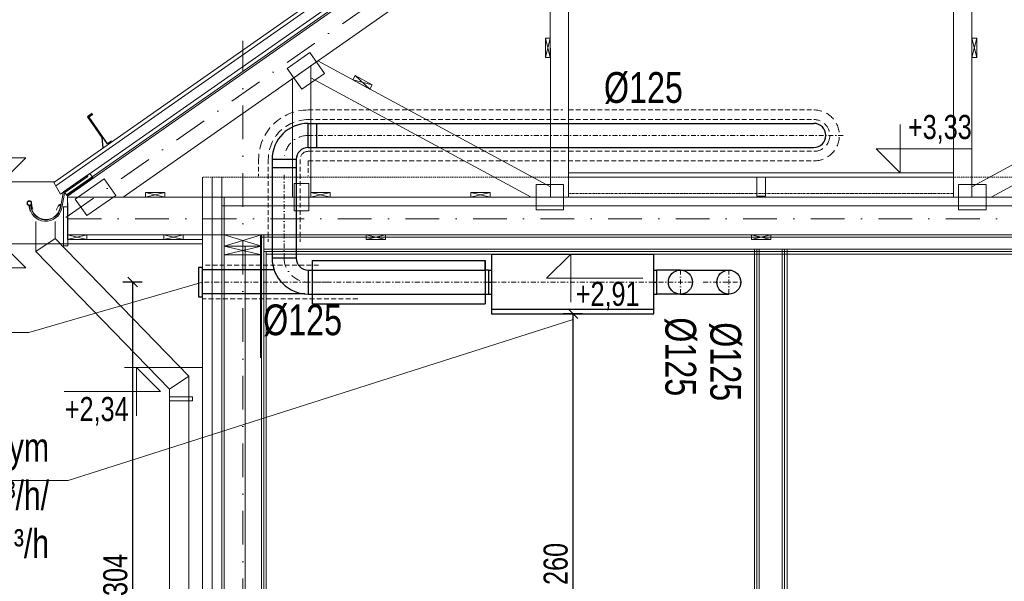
# Model space of a CAD drawing. Header units: inches. Extents: x 57112 to 98566, y -51777 to -16564.
# Tile 136 of 138: x 82990 to 83502, y -20473 to -20182. Entities that reach past the tile are written whole.
import ezdxf
from ezdxf.lldxf.tags import DXFTag

# ---------------------------------------------------------------- set-up
doc = ezdxf.new("R2010")
doc.units = ezdxf.units.IN
doc.header["$MEASUREMENT"] = 0
for name, pattern in [('DASHDOT', [1, 0.5, -0.25, 0, -0.25]), ('DASHED', [0.75, 0.5, -0.25]), ('HIDDEN', [0.375, 0.25, -0.125])]:
    doc.linetypes.add(name, pattern=pattern)
doc.layers.get('0').update_dxf_attribs({"color": 251, "lineweight": 0})
doc.layers.get('Defpoints').update_dxf_attribs({"lineweight": 0})
for name, color, linetype, lineweight in [('## 05 PODGRZEWACZ', 1, 'SOLID', 30), ('## 08 CENTRALA REKUP', 204, 'Continuous', 25), ('## 08 Nawiew', 1, 'Continuous', 0), ('## 08 Nawiew opis', 1, 'Continuous', 0), ('## 08 WENTYL IZOLACJA', 4, 'DASHED', 18), ('p-- ocieplenie w.wew.', 251, 'Continuous', 0), ('p-- ocieplenie-w.zew', 251, 'Continuous', 0), ('p-- przekrój-drew', 251, 'Continuous', 20), ('p--elewacja', 46, 'Continuous', 30), ('p--elewacja cienka', 251, 'Continuous', 0), ('p--ilolzacja liniowa', 7, 'Continuous', 0), ('p--koty wysok.', 251, 'Continuous', 0), ('p--osie konstr', 250, 'DASHDOT', 15), ('p--przekrój-cienki', 251, 'Continuous', 5), ('p--płyta GK', 251, 'Continuous', 0), ('p--wiązar dachowy', 250, 'Continuous', 0), ('p--ściana szkielet', 251, 'Continuous', 0)]:
    doc.layers.add(name, color=color, linetype=linetype, lineweight=lineweight)
doc.layers.add('Wywiew', color=1, linetype='Continuous')
doc.styles.add('1-50', font='arial.ttf', dxfattribs={"width": 0.75, "height": 12.5})
doc.styles.get("Standard").update_dxf_attribs({"font": 'arial.ttf', "width": 0.75})
doc.linetypes.add('BATTING', pattern='A,0.0001,-0.1,[134,ltypeshp.shx,S=0.1,R=0,X=-0.1,Y=0],-0.2,[134,ltypeshp.shx,S=0.1,R=180,X=0.1,Y=0],-0.1', length=0.4001)
doc.linetypes.add('LINIA17', pattern='A,1e-05,[146,RODZLIN.shx,S=0.03819,R=0,X=0,Y=-0.13482],-1.52796', length=1.52797)
tags = doc.linetypes.add('SOLID', pattern=[10, 10, 0]).pattern_tags.tags
tags[6:7] = [DXFTag(74, 4), DXFTag(75, 0), DXFTag(340, '0'), DXFTag(46, 0.0), DXFTag(50, 0.0), DXFTag(44, 0.0), DXFTag(45, 0.0)]
tags[4:5] = [DXFTag(74, 4), DXFTag(75, 0), DXFTag(340, '0'), DXFTag(46, 0.0), DXFTag(50, 0.0), DXFTag(44, 0.0), DXFTag(45, 0.0)]
doc.dimstyles.new('1-50', dxfattribs={"dimtxt": 12.5, "dimasz": 5, "dimexe": 5, "dimexo": 5, "dimgap": 0.09, "dimtad": 0, "dimdsep": 46, "dimtxsty": '1-50', "dimblk": 'OBLIQUE', "dimcen": 0.09, "dimadec": 0, "dimazin": 0, "dimtfac": 1, "dimtdec": 4, "dimtix": 1, "dimtmove": 2, "dimatfit": 3, "dimldrblk": 'OBLIQUE', "dimfxl": 5, "dimfxlon": 1, "dimtvp": 0.7, "dimtolj": 1, "dimtzin": 0, "dimarcsym": 0})

# ---------------------------------------------------------------- blocks, each defined once
blk = doc.blocks.new('_OBLIQUE')
at = {"color": 0, "linetype": 'ByBlock', "lineweight": -2}
for p, q in [((-0.5, -0.5), (0.5, 0.5)), ((0, 0), (0, 0))]:
    blk.add_line(p, q, dxfattribs=at)
blk = doc.blocks.new('*D2532')
at = {"layer": '## 08 CENTRALA REKUP', "color": 0, "linetype": 'Continuous', "lineweight": -2}
for p, q in [((83053.8, -20317.92), (83043.8, -20317.92)), ((83048.8, -20317.92), (83048.8, -20622.26)), ((83053.8, -20622.26), (83043.8, -20622.26))]:
    blk.add_line(p, q, dxfattribs=at)
at = {"layer": 'Defpoints', "color": 0}
for p in [(83085.03, -20317.92), (83048.8, -20622.26), (83088.05, -20622.26)]:
    blk.add_point(p, dxfattribs=at)
at = {"layer": '## 08 CENTRALA REKUP', "color": 0, "lineweight": -2, "xscale": 5, "yscale": 5, "zscale": 5}
for p, rotation in [((83048.8, -20317.92), 90), ((83048.8, -20622.26), 270)]:
    blk.add_blockref('_OBLIQUE', p, dxfattribs=dict(at, rotation=rotation))
at = {"layer": '## 08 CENTRALA REKUP', "color": 0, "linetype": 'Continuous', "lineweight": 25, "ltscale": 8, "insert": (83039.87, -20470.09), "char_height": 12.5, "attachment_point": 5, "rotation": 90, "style": '1-50'}
blk.add_mtext('\\A1;304', dxfattribs=at)
blk = doc.blocks.new('*D2533')
at = {"color": 0, "lineweight": -2}
for p, q in [((83282.58, -20334.36), (83272.58, -20334.36)), ((83277.58, -20334.36), (83277.58, -20594.36)), ((83282.58, -20594.36), (83272.58, -20594.36))]:
    blk.add_line(p, q, dxfattribs=at)
at = {"layer": 'Defpoints', "color": 0}
for p in [(83319.54, -20334.36), (83277.58, -20594.36), (83319.54, -20594.36)]:
    blk.add_point(p, dxfattribs=at)
at = {"color": 0, "lineweight": -2, "xscale": 5, "yscale": 5, "zscale": 5}
for p, rotation in [((83277.58, -20334.36), 90), ((83277.58, -20594.36), 270)]:
    blk.add_blockref('_OBLIQUE', p, dxfattribs=dict(at, rotation=rotation))
at = {"color": 0, "linetype": 'Continuous', "lineweight": 20, "ltscale": 8, "insert": (83268.64, -20464.36), "char_height": 12.5, "attachment_point": 5, "rotation": 90, "style": '1-50'}
blk.add_mtext('\\A1;260', dxfattribs=at)
blk = doc.blocks.new('kota wykoń')
for p, q in [((0, 25), (0, 0)), ((0, 0), (-12.5, 12.5)), ((-12.5, 12.5), (37.5, 12.5))]:
    blk.add_line(p, q)
at = {"lineweight": 0}
blk.add_line((-2.5, 0), (2.5, 0), dxfattribs=at)
blk = doc.blocks.new('rynna-45')
for p, q in [((-1.41, -1.32), (-11.79, -11.71)), ((-0.91, -1.82), (-1.41, -1.32)), ((-11.96, -12.39), (-11.96, -20.3)), ((-11.26, -20.3), (-11.26, -12.39)), ((-27.37, -21.82), (-28.05, -21.98))]:
    blk.add_line(p, q)
blk.add_lwpolyline([(-9.87, -13.4), (1.77, -1.77), (0, 0), (-1.32, -1.32), (-0.86, -1.78), (-11.15, -12.06)], close=True)
for points in [[(-25.96, -23.48), (-26.71, -22.03), (-27.29, -19.9, 0.048174), (-27.44, -19.76, 0.04778), (-27.61, -19.64, 0.061445), (-27.88, -19.54, 0.046774), (-28.23, -19.48, 0.062395), (-28.55, -19.51, 0.054375), (-28.9, -19.61, 0.084239), (-29.19, -19.8, 0.085036), (-29.41, -20.08, 0.101297), (-29.51, -20.44, 0.076993), (-29.48, -20.9, 0.05766), (-29.34, -21.29, 0.100713), (-29.16, -21.53, 0.059375), (-28.9, -21.71, 0.062153), (-28.6, -21.82, 0.022296), (-28.27, -21.88, 0.087626), (-27.16, -24.64, 0.087626)], [(-27.36, -20.29, 0.064523), (-27.39, -20.13, 0.095497), (-27.45, -20.03, 0.048174), (-27.57, -19.91, 0.04778), (-27.71, -19.82, 0.061445), (-27.93, -19.73, 0.046774), (-28.24, -19.68, 0.062395), (-28.52, -19.7, 0.054375), (-28.82, -19.79, 0.084239), (-29.06, -19.95, 0.085036), (-29.23, -20.17, 0.101297), (-29.31, -20.46, 0.076993), (-29.29, -20.85, 0.05766), (-29.16, -21.2, 0.100713), (-29.03, -21.37, 0.059375), (-28.8, -21.53, 0.062153), (-28.55, -21.62, 0.022296), (-28.24, -21.68, 0.044622), (-28.08, -21.69, 0.01753), (-27.83, -21.67, 0.028001), (-27.68, -21.65, 0.010456), (-27.62, -21.63, 0.061145), (-27.61, -21.63, 0.070187), (-27.6, -21.62, 0.023834), (-27.57, -21.6, 0.045803), (-27.53, -21.54, 0.11654), (-27.53, -21.51, 0.003679), (-27.52, -21.49, 0.000362), (-27.52, -21.34, 0.000966), (-27.52, -21.25, 0.000732), (-27.52, -21.13)], [(-13.76, -21.76, -0.126579), (-12.97, -18.87, -0.092779), (-12.67, -18.6, -0.008851), (-12.57, -18.54, -0.06923), (-12.5, -18.52, -0.078464), (-12.39, -18.51, -0.069961), (-12.28, -18.54, -0.062579), (-12.19, -18.58, -0.09361), (-12.12, -18.66, -0.080703), (-12.07, -18.77, -0.004766), (-12.06, -18.8), (-12.06, -20.29, -0.072114), (-12.45, -22.47)], [(-12.16, -20.29, 0.010987), (-12.15, -19.9, 0.020209), (-12.16, -19.69, 0.003793), (-12.21, -19.15, 0.012684), (-12.23, -18.99, 0.02716), (-12.26, -18.82, 0.080703), (-12.29, -18.77, 0.09361), (-12.31, -18.75, 0.062579), (-12.35, -18.72, 0.069961), (-12.41, -18.71, 0.078464), (-12.46, -18.71, 0.06923), (-12.47, -18.72, 0.008851), (-12.56, -18.77, 0.092779), (-12.82, -18.99, 0.08666), (-12.98, -19.3)]]:
    blk.add_lwpolyline(points, format="xyb")
for centre, radius, start, end in [((-10.76, -12.39), 1.2, 115, 180), ((-10.76, -12.39), 0.5, 115, 180), ((-19.76, -20.06), 8.5, 193.0316, 358.3836), ((-19.76, -20.06), 7.8, 193.0326, 358.2372), ((-19.76, -20.06), 7.6, 181.7628, 358.2372)]:
    blk.add_arc(centre, radius, start, end)

msp = doc.modelspace()

# ---------------------------------------------------------------- linework, layer by layer
at = {"layer": '## 05 PODGRZEWACZ', "lineweight": 15}
for p in [(83277.644, -20337.447, 151.8), (82754.442, -20421.049, 151.8)]:
    msp.add_line(p, (83015.382, -20421.049, 151.8), dxfattribs=at)
at = {"layer": '## 08 Nawiew', "color": 4, "linetype": 'DASHED', "ltscale": 5}
for p, q in [((83140.044, -20228.514, 151.8), (83272.244, -20228.514, 151.8)), ((83275.331, -20228.514, 151.8), (83402.755, -20228.514, 151.8)), ((83114.294, -20254.264, 151.8), (83114.294, -20262.855, 151.8)), ((83140.044, -20255.014, 151.8), (83402.755, -20255.014, 151.8)), ((83140.056, -20255.014, 151.8), (83140.056, -20262.855, 151.8)), ((83145.376, -20309.127, 151.8), (83085.292, -20309.104, 151.8)), ((83165.763, -20326.635, 151.8), (83085.292, -20326.604, 151.8))]:
    msp.add_line(p, q, dxfattribs=at)
at = {"layer": '## 08 Nawiew', "color": 4, "linetype": 'Continuous', "lineweight": 30, "ltscale": 5}
for p, q in [((83275.332, -20235.514, 151.8), (83402.755, -20235.514, 151.8)), ((83275.333, -20248.014, 151.8), (83402.755, -20248.014, 151.8))]:
    msp.add_line(p, q, dxfattribs=at)
at = {"layer": '## 08 Nawiew', "color": 4, "linetype": 'DASHDOT', "lineweight": 15, "ltscale": 5}
for p, q in [((83140.044, -20241.764, 151.8), (83143.03, -20241.764, 151.8)), ((83140.044, -20241.764, 151.8), (83418.24, -20241.764, 151.8)), ((83127.544, -20305.453, 151.8), (83127.544, -20261.941, 151.8)), ((83233.694, -20317.955, 151.8), (83142.044, -20317.955, 151.8))]:
    msp.add_line(p, q, dxfattribs=at)
at = {"layer": '## 08 Nawiew', "color": 3, "lineweight": 30, "ltscale": 5}
for p, q in [((83122.337, -20311.618, 151.8), (83085.292, -20311.604, 151.8)), ((83138.328, -20324.125, 151.8), (83085.292, -20324.104, 151.8))]:
    msp.add_line(p, q, dxfattribs=at)
at = {"layer": '## 08 Nawiew', "color": 5, "linetype": 'Continuous', "lineweight": 30, "ltscale": 5}
for p, q in [((83333.388, -20311.705, 151.8), (83321.194, -20311.705, 151.8)), ((83333.388, -20324.205, 151.8), (83321.194, -20324.205, 151.8))]:
    msp.add_line(p, q, dxfattribs=at)
at = {"layer": '## 08 Nawiew', "color": 5, "linetype": 'DASHDOT', "lineweight": 15, "ltscale": 5}
for p, q in [((83333.388, -20324.205, 151.8), (83333.388, -20311.705, 151.8)), ((83235.344, -20317.955, 151.8), (83339.638, -20317.955, 151.8))]:
    msp.add_line(p, q, dxfattribs=at)
at = {"layer": '## 08 Nawiew', "color": 1, "linetype": 'Continuous', "lineweight": 30, "ltscale": 5}
for p, q in [((83333.388, -20311.705, 151.8), (83358.547, -20311.705, 151.8)), ((83333.388, -20324.205, 151.8), (83358.547, -20324.205, 151.8))]:
    msp.add_line(p, q, dxfattribs=at)
at = {"layer": '## 08 Nawiew', "color": 1, "linetype": 'DASHDOT', "lineweight": 15, "ltscale": 5}
for p, q in [((83358.547, -20324.205, 151.8), (83358.547, -20311.705, 151.8)), ((83345.297, -20317.955, 151.8), (83364.797, -20317.955, 151.8))]:
    msp.add_line(p, q, dxfattribs=at)
at = {"layer": '## 08 Nawiew', "color": 3, "linetype": 'DASHDOT', "lineweight": 15, "ltscale": 5}
msp.add_line((83149.812, -20317.981, 151.8), (83085.092, -20317.955, 151.8), dxfattribs=at)
at = {"layer": '## 08 Nawiew', "color": 3, "lineweight": 30, "elevation": 151.8}
msp.add_lwpolyline([(83083.092, -20325.618), (83085.092, -20325.618), (83085.092, -20310.293), (83083.092, -20310.293)], close=True, dxfattribs=at)
at = {"layer": '## 08 Nawiew', "color": 5, "linetype": 'Continuous', "lineweight": 30, "ltscale": 10}
msp.add_circle((83333.388, -20317.955, 151.8), 6.25, dxfattribs=at)
at = {"layer": '## 08 Nawiew', "color": 1, "linetype": 'Continuous', "lineweight": 30, "ltscale": 10}
msp.add_circle((83358.547, -20317.955, 151.8), 6.25, dxfattribs=at)
at = {"layer": '## 08 Nawiew', "color": 4, "linetype": 'DASHED', "ltscale": 10}
for centre, radius, start, end in [((83140.044, -20254.264, 151.8), 25.75, 90, 180), ((83402.755, -20241.764, 151.8), 13.25, 270, 90)]:
    msp.add_arc(centre, radius, start, end, dxfattribs=at)
at = {"layer": '## 08 Nawiew', "color": 4, "linetype": 'Continuous', "lineweight": 30, "ltscale": 10}
msp.add_arc((83402.755, -20241.764, 151.8), 6.25, 270, 90, dxfattribs=at)
at = {"layer": '## 08 Nawiew', "color": 4, "linetype": 'DASHDOT', "lineweight": 15, "ltscale": 10}
for centre, start, end in [((83140.044, -20254.264, 151.8), 90, 180), ((83140.044, -20305.453, 151.8), 180, 270)]:
    msp.add_arc(centre, 12.5, start, end, dxfattribs=at)
at = {"layer": '## 08 Nawiew opis', "color": 6, "elevation": 151.8}
msp.add_lwpolyline([(83085.092, -20317.955), (82994.846, -20344.138), (82885.956, -20344.138)], dxfattribs=at)
at = {"layer": '## 08 WENTYL IZOLACJA', "color": 6, "lineweight": 5, "ltscale": 5}
for p, q in [((83140.044, -20233.514, 151.8), (83275.332, -20233.514, 151.8)), ((83275.332, -20233.514, 151.8), (83402.755, -20233.514, 151.8)), ((83140.044, -20250.014, 151.8), (83275.334, -20250.014, 151.8)), ((83275.334, -20250.014, 151.8), (83402.755, -20250.014, 151.8)), ((83119.294, -20254.264, 151.8), (83119.294, -20297.105, 151.8)), ((83135.794, -20254.264, 151.8), (83135.794, -20297.105, 151.8))]:
    msp.add_line(p, q, dxfattribs=at)
at = {"layer": '## 08 WENTYL IZOLACJA', "color": 6, "lineweight": 5, "ltscale": 10}
for centre, radius, start, end in [((83140.044, -20254.264, 151.8), 20.75, 90, 180), ((83402.755, -20241.764, 151.8), 8.25, 270, 90), ((83140.044, -20254.264, 151.8), 4.25, 90, 180)]:
    msp.add_arc(centre, radius, start, end, dxfattribs=at)
at = {"color": 4, "lineweight": 30}
for p, q in [((83140.044, -20235.514, 151.8), (83275.332, -20235.514, 151.8)), ((83140.044, -20248.014, 151.8), (83140.044, -20235.514, 151.8)), ((83144.444, -20248.014, 151.8), (83144.444, -20235.514, 151.8)), ((83140.044, -20248.014, 151.8), (83275.333, -20248.014, 151.8)), ((83133.794, -20254.264, 151.8), (83121.294, -20254.264, 151.8)), ((83121.294, -20254.264, 151.8), (83121.294, -20305.453, 151.8)), ((83133.794, -20254.264, 151.8), (83133.794, -20305.453, 151.8)), ((83133.794, -20258.664, 151.8), (83121.294, -20258.664, 151.8)), ((83133.794, -20305.453, 151.8), (83121.294, -20305.453, 151.8)), ((83142.044, -20306.705, 151.8), (83142.044, -20329.205, 151.8)), ((83142.207, -20306.705, 151.8), (83232.044, -20306.705, 151.8)), ((83232.044, -20311.705, 151.8), (83232.044, -20306.705, 151.8)), ((83232.044, -20306.705, 151.8), (83232.044, -20329.205, 151.8)), ((83140.044, -20311.703, 151.8), (83140.044, -20324.203, 151.8)), ((83140.044, -20311.703, 151.8), (83140.044, -20324.203, 151.8)), ((83140.044, -20311.703, 151.8), (83140.044, -20324.203, 151.8)), ((83140.044, -20311.703, 151.8), (83142.044, -20311.703, 151.8)), ((83142.044, -20311.705, 151.8), (83232.044, -20311.705, 151.8)), ((83232.044, -20311.705, 151.8), (83232.044, -20324.205, 151.8)), ((83233.694, -20311.705, 151.8), (83232.044, -20311.705, 151.8)), ((83232.044, -20311.705, 151.8), (83232.044, -20324.205, 151.8)), ((83140.044, -20324.203, 151.8), (83142.044, -20324.203, 151.8)), ((83142.044, -20324.205, 151.8), (83232.044, -20324.205, 151.8)), ((83232.044, -20324.205, 151.8), (83233.694, -20324.205, 151.8)), ((83142.207, -20329.205, 151.8), (83232.044, -20329.205, 151.8))]:
    msp.add_line(p, q, dxfattribs=at)
at = {"linetype": 'DASHED'}
msp.add_line((83275.317, -20271.855, 151.8), (83475.367, -20271.855, 151.8), dxfattribs=at)
for p, q in [((83096.292, -20293.355, 151.8), (83096.292, -20299.355, 151.8)), ((83115.792, -20293.355, 151.8), (83096.292, -20293.355, 151.8)), ((83096.292, -20293.355, 151.8), (83115.792, -20299.355, 151.8)), ((83096.292, -20299.355, 151.8), (83115.792, -20293.355, 151.8)), ((83096.292, -20293.355, 151.8), (83115.792, -20293.355, 151.8)), ((83115.792, -20299.355, 151.8), (83115.792, -20293.355, 151.8)), ((83096.292, -20299.355, 151.8), (83115.792, -20299.355, 151.8)), ((83096.292, -20299.355, 151.8), (83096.292, -20304.355, 151.8)), ((83115.792, -20299.355, 151.8), (83115.792, -20304.355, 151.8))]:
    msp.add_line(p, q)
at = {"color": 192, "lineweight": 25}
for p, q in [((83235.344, -20303.355, 151.8), (83235.344, -20334.355, 151.8)), ((83235.344, -20303.355, 151.8), (83319.544, -20303.355, 151.8)), ((83319.544, -20334.355, 151.8), (83319.544, -20303.355, 151.8)), ((83233.694, -20311.705, 151.8), (83235.344, -20311.705, 151.8)), ((83233.694, -20311.705, 151.8), (83233.694, -20324.205, 151.8)), ((83319.544, -20311.705, 151.8), (83321.194, -20311.705, 151.8)), ((83321.194, -20324.205, 151.8), (83321.194, -20311.705, 151.8)), ((83233.694, -20317.955, 151.8), (83235.344, -20317.955, 151.8)), ((83319.544, -20317.955, 151.8), (83321.194, -20317.955, 151.8)), ((83233.694, -20324.205, 151.8), (83235.344, -20324.205, 151.8)), ((83319.544, -20324.205, 151.8), (83321.194, -20324.205, 151.8)), ((83235.344, -20332.064, 151.8), (83319.544, -20332.064, 151.8)), ((83235.344, -20334.355, 151.8), (83319.544, -20334.355, 151.8)), ((83235.344, -20334.355, 151.8), (83319.544, -20334.355, 151.8))]:
    msp.add_line(p, q, dxfattribs=at)
at = {"elevation": 151.8}
for points in [[(83015.042, -20273.355), (83015.042, -20273.855), (83043.967, -20273.855), (83375.342, -20041.824), (83375.342, -20021.071)], [(83275.317, -20111.862), (83265.817, -20118.514), (83265.834, -20273.855), (83275.334, -20273.855)], [(83484.867, -20118.514), (83475.367, -20111.862), (83475.35, -20273.855), (83484.85, -20273.855)], [(83265.826, -20201.185), (83265.826, -20191.185), (83263.326, -20191.185), (83263.326, -20201.185)], [(83265.826, -20201.185), (83265.826, -20191.185), (83263.326, -20201.185), (83263.326, -20191.185)], [(83484.859, -20201.185), (83484.859, -20191.185), (83487.359, -20191.185), (83487.359, -20201.185)], [(83484.859, -20201.185), (83484.859, -20191.185), (83487.359, -20201.185), (83487.359, -20191.185)], [(83141.376, -20205.649), (83131.876, -20212.301), (83131.876, -20273.855), (83141.376, -20273.855)], [(83145.078, -20203.057), (83141.376, -20205.649), (83141.376, -20211.856), (83255.859, -20273.855), (83265.834, -20273.855), (83265.834, -20268.454)], [(83609.308, -20211.856), (83609.308, -20205.649), (83605.607, -20203.057), (83484.85, -20268.454), (83484.85, -20273.855), (83494.825, -20273.855)], [(83172.019, -20217.647), (83163.226, -20212.885), (83164.417, -20210.687), (83173.21, -20215.449)], [(83172.019, -20217.647), (83163.226, -20212.885), (83173.21, -20215.449), (83164.417, -20210.687)], [(83065.517, -20273.855), (83055.517, -20273.855), (83055.517, -20271.355), (83065.517, -20271.355)], [(83065.517, -20273.855), (83055.517, -20273.855), (83065.517, -20271.355), (83055.517, -20271.355)], [(83151.376, -20273.855), (83141.376, -20273.855), (83141.376, -20271.355), (83151.376, -20271.355)], [(83151.376, -20273.855), (83141.376, -20273.855), (83151.376, -20271.355), (83141.376, -20271.355)], [(83234.534, -20273.855), (83224.534, -20273.855), (83224.534, -20271.355), (83234.534, -20271.355)], [(83234.534, -20273.855), (83224.534, -20273.855), (83234.534, -20271.355), (83224.534, -20271.355)], [(83539.192, -20293.355), (83539.192, -20273.855), (83015.042, -20273.855), (83015.042, -20293.355)], [(83025.042, -20295.855), (83015.042, -20295.855), (83015.042, -20293.355), (83025.042, -20293.355)], [(83025.042, -20295.855), (83015.042, -20295.855), (83025.042, -20293.355), (83015.042, -20293.355)], [(83065.042, -20295.855), (83075.042, -20295.855), (83075.042, -20293.355), (83065.042, -20293.355)], [(83065.042, -20295.855), (83075.042, -20295.855), (83065.042, -20293.355), (83075.042, -20293.355)], [(83170.172, -20295.855), (83180.172, -20295.855), (83180.172, -20293.355), (83170.172, -20293.355)], [(83170.172, -20295.855), (83180.172, -20295.855), (83170.172, -20293.355), (83180.172, -20293.355)], [(83370.342, -20295.855), (83380.342, -20295.855), (83380.342, -20293.355), (83370.342, -20293.355)], [(83370.342, -20295.855), (83380.342, -20295.855), (83370.342, -20293.355), (83380.342, -20293.355)]]:
    msp.add_lwpolyline(points, close=True, dxfattribs=at)
at = {"lineweight": 0, "elevation": 151.8}
for points in [[(83129.158, -20206.952), (83140.872, -20198.75), (83148.444, -20209.562), (83136.73, -20217.765)], [(83024.98, -20283.433), (83040.052, -20272.879), (83034.029, -20264.278), (83018.957, -20274.832)], [(83140.426, -20281.005), (83140.426, -20266.705), (83132.826, -20266.705), (83132.826, -20281.005)], [(83272.747, -20267.255), (83258.447, -20267.255), (83258.447, -20280.455), (83272.747, -20280.455)], [(83477.938, -20280.455), (83492.238, -20280.455), (83492.238, -20267.255), (83477.938, -20267.255)]]:
    msp.add_lwpolyline(points, close=True, dxfattribs=at)
at = {"color": 4, "lineweight": 30}
for centre, radius, start, end in [((83140.044, -20254.264, 151.8), 18.75, 90, 180), ((83140.044, -20254.264, 151.8), 6.25, 90, 180), ((83140.044, -20305.453, 151.8), 18.75, 180, 270), ((83140.044, -20305.453, 151.8), 6.25, 180, 270)]:
    msp.add_arc(centre, radius, start, end, dxfattribs=at)
at = {"layer": 'p-- ocieplenie w.wew.', "linetype": 'BATTING', "lineweight": 0, "ltscale": 5}
msp.add_line((83107.292, -20508.355, 151.8), (83107.292, -20299.355, 151.8), dxfattribs=at)
at = {"layer": 'p-- ocieplenie-w.zew', "linetype": 'BATTING', "ltscale": 3}
msp.add_line((83090.092, -20508.355, 151.8), (83090.092, -20263.355, 151.8), dxfattribs=at)
at = {"layer": 'p-- przekrój-drew', "linetype": 'LINIA17', "lineweight": 0, "ltscale": 3}
for p, q in [((83375.342, -20019.85, 151.8), (83014.469, -20272.536, 151.8)), ((83115.186, -20294.545, 151.8), (83635.499, -20294.545, 151.8))]:
    msp.add_line(p, q, dxfattribs=at)
at = {"layer": 'p-- przekrój-drew', "ltscale": 3}
for p, q in [((83085.092, -20360.355, 151.8), (83085.092, -20263.355, 151.8)), ((83095.092, -20508.355, 151.8), (83095.092, -20263.355, 151.8)), ((83015.092, -20293.355, 151.8), (83015.092, -20276.7, 151.8)), ((83096.292, -20333.055, 151.8), (83096.292, -20273.855, 151.8)), ((83096.292, -20508.355, 151.8), (83096.292, -20293.355, 151.8)), ((83115.792, -20593.355, 151.8), (83115.792, -20293.355, 151.8)), ((83096.292, -20299.355, 151.8), (83115.792, -20303.855, 151.8)), ((83115.792, -20299.355, 151.8), (83096.292, -20303.855, 151.8))]:
    msp.add_line(p, q, dxfattribs=at)
at = {"layer": 'p-- przekrój-drew', "linetype": 'HIDDEN', "ltscale": 3}
msp.add_line((83665.592, -20263.355, 151.8), (83085.092, -20263.355, 151.8), dxfattribs=at)
at = {"layer": 'p-- przekrój-drew', "linetype": 'BATTING', "lineweight": 0, "ltscale": 20}
msp.add_line((83095.092, -20278.346, 151.8), (83655.592, -20278.346, 151.8), dxfattribs=at)
at = {"layer": 'p-- przekrój-drew', "ltscale": 35, "elevation": 151.8}
msp.add_lwpolyline([(83096.292, -20303.855), (83115.792, -20303.855), (83115.792, -20299.355), (83096.292, -20299.355)], close=True, dxfattribs=at)
at = {"layer": 'p--elewacja', "ltscale": 35, "elevation": 151.8}
for points in [[(83027.776, -20230.309), (83025.316, -20232.027), (83032.802, -20242.743), (83033.288, -20248.372)], [(83037.797, -20244.655), (83035.748, -20246.087), (83026.013, -20232.15), (83028.062, -20230.719)]]:
    msp.add_lwpolyline(points, dxfattribs=at)
at = {"layer": 'p--elewacja cienka', "lineweight": 5}
for p, q in [((82998.556, -20302.076, 151.8), (82998.556, -20286.441, 151.8)), ((83008.556, -20295.317, 151.8), (83008.556, -20286.441, 151.8)), ((83008.556, -20295.317, 151.8), (82998.556, -20302.076, 151.8)), ((83077.942, -20366.889, 151.8), (83008.556, -20295.317, 151.8)), ((83067.942, -20373.648, 151.8), (82998.556, -20302.076, 151.8)), ((83388.792, -20602.355, 151.8), (83388.792, -20300.855, 151.8)), ((83118.242, -20504.355, 151.8), (83118.242, -20358.605, 151.8)), ((83085.092, -20360.355, 151.8), (83085.092, -20508.355, 151.8)), ((83067.942, -20373.648, 151.8), (83077.942, -20366.889, 151.8)), ((83077.942, -20588.271, 151.8), (83077.942, -20366.889, 151.8)), ((83067.942, -20609.976, 151.8), (83067.942, -20373.648, 151.8))]:
    msp.add_line(p, q, dxfattribs=at)
at = {"layer": 'p--elewacja cienka', "lineweight": 5, "elevation": 151.8}
msp.add_lwpolyline([(83067.942, -20377.619), (83079.942, -20377.619), (83079.942, -20379.619), (83067.942, -20379.619)], close=True, dxfattribs=at)
at = {"layer": 'p--ilolzacja liniowa', "linetype": 'LINIA17', "lineweight": 0, "ltscale": 5}
msp.add_line((83115.186, -20357.355, 151.8), (83115.186, -20293.937, 151.8), dxfattribs=at)
at = {"layer": 'p--koty wysok.'}
for p, q in [((83008.25, -20265.904, 151.8), (82967.796, -20265.904, 151.8)), ((83015.092, -20298.055, 151.8), (82974.638, -20298.055, 151.8)), ((83085.092, -20362.355, 151.8), (83044.638, -20362.355, 151.8))]:
    msp.add_line(p, q, dxfattribs=at)
at = {"layer": 'p--osie konstr', "linetype": 'DASHDOT', "ltscale": 35}
for p, q in [((83014.078, -20284.407, 151.8), (83375.342, -20031.447, 151.8)), ((83106.042, -20735.154, 151.8), (83106.042, -20192.685, 151.8)), ((83015.092, -20285.105, 151.8), (83735.592, -20285.105, 151.8))]:
    msp.add_line(p, q, dxfattribs=at)
at = {"layer": 'p--przekrój-cienki', "linetype": 'Continuous', "ltscale": 35}
for p, q in [((83375.342, -20008.863, 151.8), (83007.892, -20266.154, 151.8)), ((83375.342, -20011.305, 151.8), (83008.896, -20267.893, 151.8)), ((83375.342, -20017.408, 151.8), (83011.406, -20272.24, 151.8)), ((83007.892, -20266.154, 151.8), (83011.406, -20272.24, 151.8)), ((83015.092, -20295.855, 151.8), (83085.092, -20295.855, 151.8)), ((83015.092, -20298.055, 151.8), (83085.092, -20298.055, 151.8))]:
    msp.add_line(p, q, dxfattribs=at)
at = {"layer": 'p--przekrój-cienki', "linetype": 'Continuous', "ltscale": 35, "elevation": 151.8}
msp.add_lwpolyline([(83012.892, -20278.855), (83015.092, -20278.855), (83015.092, -20299.055), (83012.892, -20299.055)], close=True, dxfattribs=at)
at = {"layer": 'p--płyta GK', "ltscale": 35}
for p, q in [((83275.342, -20261.155, 151.8), (83475.342, -20261.155, 151.8)), ((83275.342, -20263.355, 151.8), (83475.342, -20263.355, 151.8)), ((83116.992, -20508.355, 151.8), (83116.992, -20293.355, 151.8)), ((83117.042, -20300.855, 151.8), (83633.692, -20300.855, 151.8)), ((83117.042, -20302.105, 151.8), (83633.692, -20302.105, 151.8)), ((83118.242, -20358.605, 151.8), (83118.242, -20302.105, 151.8)), ((83118.242, -20303.355, 151.8), (83632.442, -20303.355, 151.8))]:
    msp.add_line(p, q, dxfattribs=at)
at = {"layer": 'p--płyta GK', "color": 251, "ltscale": 35}
for p, q in [((83371.892, -20602.355, 151.8), (83371.892, -20300.855, 151.8)), ((83373.142, -20602.355, 151.8), (83373.142, -20300.855, 151.8)), ((83387.542, -20602.355, 151.8), (83387.542, -20300.855, 151.8)), ((83388.792, -20602.355, 151.8), (83388.792, -20300.855, 151.8))]:
    msp.add_line(p, q, dxfattribs=at)
at = {"layer": 'p--wiązar dachowy', "elevation": 151.8}
msp.add_lwpolyline([(83373.092, -20273.355), (83377.592, -20273.355), (83377.592, -20263.355), (83373.092, -20263.355)], close=True, dxfattribs=at)
at = {"layer": 'p--ściana szkielet', "color": 251, "ltscale": 35}
for p, q in [((83374.342, -20604.151, 151.8), (83374.342, -20300.855, 151.8)), ((83386.342, -20604.151, 151.8), (83386.342, -20300.855, 151.8))]:
    msp.add_line(p, q, dxfattribs=at)

# ---------------------------------------------------------------- block references
at = {"linetype": 'Continuous', "lineweight": 5, "rotation": 349.9999999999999}
msp.add_blockref('rynna-45', (83026.63, -20261.521, 151.8), dxfattribs=at)
at = {"layer": 'p--koty wysok.'}
for p, rotation in [((83447.537, -20261.155, 151.8), 360), ((82980.823, -20298.055, 151.8), 180), ((83050.823, -20362.355, 151.8), 180)]:
    msp.add_blockref('kota wykoń', p, dxfattribs=dict(at, rotation=rotation))
at = {"layer": 'p--koty wysok.', "xscale": -1}
msp.add_blockref('kota wykoń', (82980.853, -20265.904, 151.8), dxfattribs=at)
at = {"layer": 'p--koty wysok.', "xscale": -1, "rotation": 180}
msp.add_blockref('kota wykoń', (83276.417, -20303.355, 151.8), dxfattribs=at)

# ---------------------------------------------------------------- texts
at = {"layer": '## 05 PODGRZEWACZ', "lineweight": 15, "insert": (83005.435, -20396.263, 151.8), "char_height": 15, "width": 406.60563, "attachment_point": 3}
msp.add_mtext('Rekuperator z wymiennikiem obrotowym\\PPrzepływ powietrza obl.120m³/h/ \\PQnom.250m³/h', dxfattribs=at)
at = {"layer": '## 08 Nawiew', "color": 1, "linetype": 'Continuous', "lineweight": 30, "ltscale": 10, "insert": (83364.943, -20338.799, 151.8), "char_height": 16.0002, "attachment_point": 1, "rotation": 270}
msp.add_mtext_dynamic_manual_height_columns('%%C125', width=46.33417, gutter_width=12.5, heights=[0], dxfattribs=at)
at = {"layer": 'p--koty wysok.', "char_height": 12.5, "width": 155.56197, "style": '1-50'}
for s, insert, attachment_point in [('+3,33', (83451.633, -20231.123, 151.8), 1), ('+2,91', (83279.055, -20332.612, 151.8), 7), ('+2,34', (83046.727, -20392.473, 151.8), 9)]:
    msp.add_mtext(s, dxfattribs=dict(at, insert=insert, attachment_point=attachment_point))
at = {"layer": 'Wywiew', "color": 4, "lineweight": 5, "insert": (83293.69, -20208.845, 151.8), "char_height": 16.0002, "attachment_point": 1}
msp.add_mtext_dynamic_manual_height_columns('%%C125', width=46.33417, gutter_width=12.5, heights=[0], dxfattribs=at)
at = {"layer": 'Wywiew', "color": 3, "lineweight": 5, "insert": (83116.614, -20329.541, 151.8), "char_height": 16.0002, "attachment_point": 1}
msp.add_mtext_dynamic_manual_height_columns('%%C125', width=46.33417, gutter_width=12.5, heights=[0], dxfattribs=at)
at = {"layer": 'Wywiew', "color": 5, "lineweight": 5, "insert": (83341.594, -20336.24, 151.8), "char_height": 16.0002, "attachment_point": 1, "rotation": 270}
msp.add_mtext_dynamic_manual_height_columns('%%C125', width=46.33417, gutter_width=12.5, heights=[0], dxfattribs=at)

# ---------------------------------------------------------------- dimensions: what is measured, and where the dimension line sits
at = {"layer": '## 08 CENTRALA REKUP', "color": 5, "linetype": 'Continuous', "lineweight": 25}
dim = msp.add_linear_dim(base=(83048.802, -20622.255, 151.8), p1=(83085.025, -20317.92, 151.8), p2=(83088.048, -20622.255, 151.8), angle=270, dimstyle='1-50', override={"dimdec": 0}, dxfattribs=at)
dim.commit()
dim.dimension.update_dxf_attribs({"geometry": '*D2532', "text_midpoint": (83039.869, -20470.087, 151.8)})
at = {"color": 5, "lineweight": 20}
dim = msp.add_linear_dim(base=(83277.576, -20594.355, 151.8), p1=(83319.544, -20334.355, 151.8), p2=(83319.544, -20594.355, 151.8), angle=90, dimstyle='1-50', dxfattribs=at)
dim.commit()
dim.dimension.update_dxf_attribs({"geometry": '*D2533', "text_midpoint": (83268.642, -20464.355, 151.8)})

doc.saveas('drawing.dxf')
